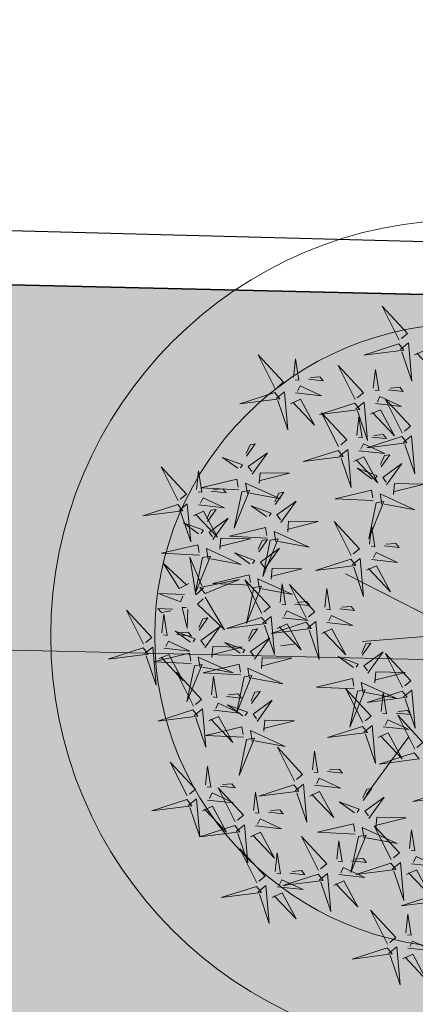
# Model space of a CAD drawing. Extents: x 6601440 to 6601733, y 5738487 to 5738717.
# Tile 94 of 129: x 6601544.988 to 6601545.559, y 5738633.514 to 5738634.933. Entities that reach past the tile are written whole.
import ezdxf

# ---------------------------------------------------------------- set-up
doc = ezdxf.new("R2010")
doc.units = 0
doc.linetypes.add('PRZER2-1', pattern=[3, 2, -1])
doc.linetypes.add('PRZER3-1', pattern=[4, 3, -1])
doc.layers.get('0').update_dxf_attribs({"linetype": 'CONTINUOUS'})
for name, color, linetype, lineweight, true_color in [('DOOR WINDOW 1 500', 7, 'CONTINUOUS', 5, 0x666666), ('GSLKOG', 7, 'CONTINUOUS', 35, 0x0a0909), ('GSSKOA', 7, 'PRZER3-1', 18, 0x0a0909), ('GSSKOD', 7, 'PRZER2-1', 18, 0x0a0909)]:
    doc.layers.add(name, color=color, linetype=linetype, lineweight=lineweight, true_color=true_color)
doc.layers.add('TREE Z 1 500', color=7, linetype='CONTINUOUS', lineweight=9, true_color=0xc1c79e, transparency=0.6)

msp = doc.modelspace()

# ---------------------------------------------------------------- hatches: boundary and pattern name
h = msp.add_hatch()
h.set_pattern_fill('GRASS', color=3, scale=0.02)
h.set_pattern_definition([(90, (0, 0), (-0.3592102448, 0.3592102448), [0.09525, -0.6231704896]), (45, (0, 0), (-0.359210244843, 0.359210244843), [0.09525, -0.41275]), (135, (0, 0), (-0.359210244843, -0.359210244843), [0.09525, -0.41275])])
h.paths.add_polyline_path([(6601567.04248, 5738620.37858), (6601569.35401, 5738620.37858), (6601569.35401, 5738632.14724), (6601539.27426, 5738632.08779), (6601539.13052, 5738634.69079), (6601549.55846, 5738634.44175), (6601552.09793, 5738633.19629), (6601567.39928, 5738633.0552), (6601570.61455, 5738637.66958), (6601571.61007, 5738632.19503), (6601571.45634, 5738595.37257), (6601568.21977, 5738602.01965), (6601566.86453, 5738606.05391)])

# ---------------------------------------------------------------- linework, layer by layer
at = {"color": 7, "linetype": 'PRZER3-1', "lineweight": 30, "elevation": 10.06}
msp.add_lwpolyline([(6601510.43099, 5738653.7127), (6601522.49994, 5738653.91001), (6601522.49002, 5738651.5425), (6601529.66651, 5738651.5425), (6601529.66651, 5738654.02683), (6601538.55011, 5738654.18645), (6601539.54007, 5738634.77356), (6601549.69265, 5738634.50447), (6601552.07964, 5738633.33731), (6601567.28346, 5738633.12408), (6601570.6548, 5738637.80075), (6601571.66308, 5738632.20458), (6601571.54575, 5738595.28982), (6601574.72819, 5738588.65305), (6601578.36042, 5738588.65305), (6601578.43231, 5738576.80623), (6601579.79306, 5738576.80976), (6601579.79306, 5738571.10128), (6601578.48092, 5738571.09182), (6601578.5841, 5738558.98185), (6601511.23283, 5738558.57583), (6601510.2684, 5738653.7127)], dxfattribs=at)
msp.add_lwpolyline([(6601567.04248, 5738620.37858), (6601569.35401, 5738620.37858), (6601569.35401, 5738632.14724), (6601539.27426, 5738632.08779), (6601539.13052, 5738634.69079), (6601549.55846, 5738634.44175), (6601552.09793, 5738633.19629), (6601567.39928, 5738633.0552), (6601570.61455, 5738637.66958), (6601571.61007, 5738632.19503), (6601571.45634, 5738595.37257), (6601568.21977, 5738602.01965), (6601566.86453, 5738606.05391), (6601567.04248, 5738620.37858)])
at = {"layer": 'DOOR WINDOW 1 500'}
for radius in [0.6, 0.45]:
    msp.add_circle((6601545.63324, 5738634.04512, 10.18), radius, dxfattribs=at)
at = {"layer": 'GSLKOG', "linetype": 'Continuous', "elevation": 10.18}
msp.add_lwpolyline([(6601529.54498, 5738656.03954), (6601536.38876, 5738656.20367), (6601536.69502, 5738634.74895), (6601549.56002, 5738634.44171), (6601551.94466, 5738633.2715), (6601567.28346, 5738633.12408), (6601567.4948, 5738603.50856), (6601572.89396, 5738592.42005)], dxfattribs=at)
at = {"layer": 'GSSKOA', "linetype": 'PRZER3-1', "lineweight": 18, "ltscale": 0.5}
msp.add_line((6601536.16263, 5738634.22214, 10.18), (6601549.43343, 5738633.92459, 10.18), dxfattribs=at)
at = {"layer": 'GSSKOD', "linetype": 'PRZER2-1', "lineweight": 18, "ltscale": 0.5}
msp.add_line((6601547.59854, 5738634.48856, 10.18), (6601545.16092, 5738634.54677, 10.18), dxfattribs=at)
msp.add_arc((6601545.00416, 5738636.67165, 10.18), 2.13065, 235.80422, 274.21931, dxfattribs=at)
at = {"layer": 'TREE Z 1 500'}
for p, q in [((6601545.63324, 5738634.04512, 10.18), (6601545.45832, 5738634.13477, 10.18)), ((6601545.62548, 5738634.04868, 10.18), (6601545.4829, 5738634.037, 10.18)), ((6601545.38744, 5738634.03379, 10.18), (6601545.36537, 5738634.03075, 10.18)), ((6601545.5493, 5738633.89938, 10.18), (6601545.48854, 5738633.81632, 10.18))]:
    msp.add_line(p, q, dxfattribs=at)
at = {"layer": 'TREE Z 1 500', "elevation": 10.18}
for points in [[(6601545.53606, 5738634.47137), (6601545.51154, 5738634.52022), (6601545.54798, 5738634.48095), (6601545.53904, 5738634.47377)], [(6601545.53547, 5738634.466), (6601545.48478, 5738634.44977), (6601545.54264, 5738634.45707), (6601545.53547, 5738634.466)], [(6601545.53727, 5738634.45766), (6601545.54919, 5738634.46723), (6601545.55403, 5738634.41236), (6601545.53966, 5738634.45468)], [(6601545.35715, 5738634.40115), (6601545.33263, 5738634.45), (6601545.36908, 5738634.41072), (6601545.36013, 5738634.40354)], [(6601545.55816, 5738634.44995), (6601545.57247, 5738634.45655), (6601545.59281, 5738634.41902), (6601545.56114, 5738634.45235)], [(6601545.38339, 5738634.41732), (6601545.38634, 5738634.44417), (6601545.39115, 5738634.41376), (6601545.38578, 5738634.41434)], [(6601545.47233, 5738634.38592), (6601545.4478, 5738634.43477), (6601545.48425, 5738634.39549), (6601545.47531, 5738634.38831)], [(6601545.40487, 5738634.41498), (6601545.42635, 5738634.41265), (6601545.42157, 5738634.4186), (6601545.40785, 5738634.41738)], [(6601545.49856, 5738634.40209), (6601545.50151, 5738634.42894), (6601545.50632, 5738634.39853), (6601545.50095, 5738634.39911)], [(6601545.3864, 5738634.39525), (6601545.42399, 5738634.39117), (6601545.39295, 5738634.40541), (6601545.38938, 5738634.39765)], [(6601545.35656, 5738634.39578), (6601545.30587, 5738634.37955), (6601545.36373, 5738634.38685), (6601545.35656, 5738634.39578)], [(6601545.35836, 5738634.38743), (6601545.37029, 5738634.397), (6601545.37513, 5738634.34214), (6601545.36075, 5738634.38446)], [(6601545.50157, 5738634.38003), (6601545.53916, 5738634.37594), (6601545.50812, 5738634.39018), (6601545.50455, 5738634.38242)], [(6601545.52004, 5738634.39976), (6601545.54152, 5738634.39742), (6601545.53674, 5738634.40338), (6601545.52302, 5738634.40215)], [(6601545.37926, 5738634.37973), (6601545.39357, 5738634.38632), (6601545.4139, 5738634.3488), (6601545.38224, 5738634.38212)], [(6601545.47174, 5738634.38055), (6601545.42104, 5738634.36432), (6601545.47891, 5738634.37162), (6601545.47174, 5738634.38055)], [(6601545.47354, 5738634.3722), (6601545.48546, 5738634.38178), (6601545.4903, 5738634.32691), (6601545.47593, 5738634.36923)], [(6601545.5404, 5738634.33777), (6601545.51588, 5738634.38662), (6601545.55232, 5738634.34734), (6601545.54338, 5738634.34016)], [(6601545.44854, 5738634.31786), (6601545.42402, 5738634.36671), (6601545.46046, 5738634.32744), (6601545.45152, 5738634.32026)], [(6601545.49443, 5738634.3645), (6601545.50874, 5738634.3711), (6601545.52907, 5738634.33357), (6601545.49741, 5738634.36689)], [(6601545.47478, 5738634.33403), (6601545.47773, 5738634.36088), (6601545.48254, 5738634.33047), (6601545.47717, 5738634.33106)], [(6601545.49626, 5738634.3317), (6601545.51774, 5738634.32937), (6601545.51296, 5738634.33532), (6601545.49924, 5738634.33409)], [(6601545.54161, 5738634.32405), (6601545.55353, 5738634.33363), (6601545.55837, 5738634.27876), (6601545.544, 5738634.32108)], [(6601545.31573, 5738634.30421), (6601545.32832, 5738634.32177), (6601545.32079, 5738634.32053), (6601545.31511, 5738634.30798)], [(6601545.47779, 5738634.31197), (6601545.51538, 5738634.30789), (6601545.48434, 5738634.32213), (6601545.48077, 5738634.31436)], [(6601545.53981, 5738634.3324), (6601545.48912, 5738634.31617), (6601545.54698, 5738634.32347), (6601545.53981, 5738634.3324)], [(6601545.32384, 5738634.27843), (6601545.34587, 5738634.30916), (6601545.31821, 5738634.28912), (6601545.32322, 5738634.2822)], [(6601545.44795, 5738634.31249), (6601545.39726, 5738634.29626), (6601545.45512, 5738634.30356), (6601545.44795, 5738634.31249)], [(6601545.44975, 5738634.30415), (6601545.46167, 5738634.31372), (6601545.46652, 5738634.25886), (6601545.45214, 5738634.30117)], [(6601545.50966, 5738634.28858), (6601545.52225, 5738634.30614), (6601545.51471, 5738634.3049), (6601545.50904, 5738634.29235)], [(6601545.30315, 5738634.28664), (6601545.28121, 5738634.3024), (6601545.31006, 5738634.29165), (6601545.30691, 5738634.28726)], [(6601545.47065, 5738634.29644), (6601545.48496, 5738634.30304), (6601545.50529, 5738634.26551), (6601545.47363, 5738634.29884)], [(6601545.51777, 5738634.26279), (6601545.5398, 5738634.29353), (6601545.51214, 5738634.27349), (6601545.51715, 5738634.26657)], [(6601545.21714, 5738634.23976), (6601545.19262, 5738634.28861), (6601545.22906, 5738634.24933), (6601545.22012, 5738634.24215)], [(6601545.24337, 5738634.25593), (6601545.24632, 5738634.28277), (6601545.25114, 5738634.25237), (6601545.24576, 5738634.25295)], [(6601545.33386, 5738634.26458), (6601545.33514, 5738634.28029), (6601545.37782, 5738634.27956), (6601545.33324, 5738634.26835)], [(6601545.49707, 5738634.27101), (6601545.47514, 5738634.28677), (6601545.50399, 5738634.27602), (6601545.50084, 5738634.27163)], [(6601545.30434, 5738634.25585), (6601545.24974, 5738634.25849), (6601545.30186, 5738634.27094), (6601545.30372, 5738634.25962)], [(6601545.31688, 5738634.25017), (6601545.3144, 5738634.26525), (6601545.36457, 5738634.24252), (6601545.32065, 5738634.25079)], [(6601545.52778, 5738634.24895), (6601545.52907, 5738634.26465), (6601545.57175, 5738634.26392), (6601545.52716, 5738634.25272)], [(6601545.26486, 5738634.25359), (6601545.28634, 5738634.25126), (6601545.28156, 5738634.25721), (6601545.26784, 5738634.25598)], [(6601545.30873, 5738634.2527), (6601545.29796, 5738634.20057), (6601545.32003, 5738634.25456), (6601545.30873, 5738634.2527)], [(6601545.35699, 5738634.23452), (6601545.36957, 5738634.25208), (6601545.36204, 5738634.25085), (6601545.35637, 5738634.23829)], [(6601545.49827, 5738634.24022), (6601545.44367, 5738634.24286), (6601545.49579, 5738634.25531), (6601545.49765, 5738634.24399)], [(6601545.51081, 5738634.23454), (6601545.50833, 5738634.24962), (6601545.55849, 5738634.22688), (6601545.51458, 5738634.23515)], [(6601545.21655, 5738634.23439), (6601545.16586, 5738634.21816), (6601545.22372, 5738634.22546), (6601545.21655, 5738634.23439)], [(6601545.21835, 5738634.22604), (6601545.23027, 5738634.23561), (6601545.23511, 5738634.18075), (6601545.22074, 5738634.22306)], [(6601545.24638, 5738634.23386), (6601545.28398, 5738634.22978), (6601545.25294, 5738634.24402), (6601545.24937, 5738634.23626)], [(6601545.3651, 5738634.20874), (6601545.38712, 5738634.23948), (6601545.35947, 5738634.21943), (6601545.36448, 5738634.21251)], [(6601545.50266, 5738634.23707), (6601545.49189, 5738634.18494), (6601545.51396, 5738634.23893), (6601545.50266, 5738634.23707)], [(6601545.23924, 5738634.21834), (6601545.25356, 5738634.22493), (6601545.27389, 5738634.1874), (6601545.24222, 5738634.22073)], [(6601545.25917, 5738634.20983), (6601545.27175, 5738634.22739), (6601545.26422, 5738634.22615), (6601545.25855, 5738634.2136)], [(6601545.3444, 5738634.21696), (6601545.32246, 5738634.23272), (6601545.35131, 5738634.22197), (6601545.34817, 5738634.21758)], [(6601545.24658, 5738634.19226), (6601545.22465, 5738634.20802), (6601545.25349, 5738634.19727), (6601545.25035, 5738634.19288)], [(6601545.26728, 5738634.18404), (6601545.2893, 5738634.21478), (6601545.26165, 5738634.19474), (6601545.26666, 5738634.18782)], [(6601545.37511, 5738634.19489), (6601545.3764, 5738634.2106), (6601545.41907, 5738634.20987), (6601545.37449, 5738634.19866)], [(6601545.46664, 5738634.16103), (6601545.44211, 5738634.20988), (6601545.47856, 5738634.17061), (6601545.46962, 5738634.16343)], [(6601545.3456, 5738634.18616), (6601545.291, 5738634.18881), (6601545.34311, 5738634.20125), (6601545.34498, 5738634.18994)], [(6601545.35814, 5738634.18048), (6601545.35566, 5738634.19557), (6601545.40582, 5738634.17283), (6601545.3619, 5738634.1811)], [(6601545.49287, 5738634.1772), (6601545.49582, 5738634.20405), (6601545.50063, 5738634.17364), (6601545.49526, 5738634.17422)], [(6601545.27729, 5738634.1702), (6601545.27858, 5738634.1859), (6601545.32125, 5738634.18517), (6601545.27667, 5738634.17397)], [(6601545.33321, 5738634.16646), (6601545.34579, 5738634.18403), (6601545.33826, 5738634.18279), (6601545.33258, 5738634.17023)], [(6601545.34998, 5738634.18301), (6601545.33921, 5738634.13088), (6601545.36128, 5738634.18487), (6601545.34998, 5738634.18301)], [(6601545.51435, 5738634.17487), (6601545.53583, 5738634.17253), (6601545.53105, 5738634.17849), (6601545.51733, 5738634.17726)], [(6601545.24778, 5738634.16147), (6601545.19318, 5738634.16411), (6601545.2453, 5738634.17656), (6601545.24716, 5738634.16524)], [(6601545.26032, 5738634.15579), (6601545.25784, 5738634.17087), (6601545.308, 5738634.14813), (6601545.26408, 5738634.1564)], [(6601545.32062, 5738634.1489), (6601545.29868, 5738634.16466), (6601545.32753, 5738634.15391), (6601545.32439, 5738634.14952)], [(6601545.34131, 5738634.14068), (6601545.36334, 5738634.17142), (6601545.33569, 5738634.15138), (6601545.34069, 5738634.14445)], [(6601545.49588, 5738634.15514), (6601545.53347, 5738634.15106), (6601545.50243, 5738634.1653), (6601545.49886, 5738634.15753)], [(6601545.23244, 5738634.12083), (6601545.21863, 5738634.11324), (6601545.19571, 5738634.14924), (6601545.22964, 5738634.11823)], [(6601545.25383, 5738634.11462), (6601545.24261, 5738634.10423), (6601545.23391, 5738634.15862), (6601545.25123, 5738634.11742)], [(6601545.25216, 5738634.15832), (6601545.24139, 5738634.10619), (6601545.26346, 5738634.16018), (6601545.25216, 5738634.15832)], [(6601545.46605, 5738634.15566), (6601545.41535, 5738634.13943), (6601545.47322, 5738634.14673), (6601545.46605, 5738634.15566)], [(6601545.46785, 5738634.14732), (6601545.47977, 5738634.15689), (6601545.48461, 5738634.10202), (6601545.47024, 5738634.14434)], [(6601545.35133, 5738634.12683), (6601545.35261, 5738634.14254), (6601545.39529, 5738634.14181), (6601545.35071, 5738634.13061)], [(6601545.48874, 5738634.13961), (6601545.50305, 5738634.14621), (6601545.52338, 5738634.10868), (6601545.49172, 5738634.14201)], [(6601545.25621, 5738634.10642), (6601545.30564, 5738634.12619), (6601545.24843, 5738634.11482), (6601545.25621, 5738634.10642)], [(6601545.32181, 5738634.11811), (6601545.26722, 5738634.12075), (6601545.31933, 5738634.13319), (6601545.32119, 5738634.12188)], [(6601545.33786, 5738634.07721), (6601545.31334, 5738634.12606), (6601545.34979, 5738634.08678), (6601545.34084, 5738634.0796)], [(6601545.33436, 5738634.11242), (6601545.33187, 5738634.12751), (6601545.38204, 5738634.10477), (6601545.33812, 5738634.11304)], [(6601545.22642, 5738634.10484), (6601545.18863, 5738634.10626), (6601545.2206, 5738634.09425), (6601545.22361, 5738634.10224)], [(6601545.3262, 5738634.11496), (6601545.31543, 5738634.06283), (6601545.3375, 5738634.11681), (6601545.3262, 5738634.11496)], [(6601545.3641, 5738634.09338), (6601545.36705, 5738634.12023), (6601545.37186, 5738634.08982), (6601545.36649, 5738634.0904)], [(6601545.40231, 5738634.07021), (6601545.37779, 5738634.11906), (6601545.41423, 5738634.07978), (6601545.40529, 5738634.0726)], [(6601545.42854, 5738634.08638), (6601545.43149, 5738634.11323), (6601545.4363, 5738634.08282), (6601545.43093, 5738634.0834)], [(6601545.256, 5738634.10102), (6601545.28391, 5738634.05402), (6601545.24479, 5738634.09063), (6601545.2532, 5738634.09843)], [(6601545.38558, 5738634.09105), (6601545.40706, 5738634.08871), (6601545.40228, 5738634.09467), (6601545.38856, 5738634.09344)], [(6601545.16728, 5738634.03325), (6601545.14276, 5738634.0821), (6601545.1792, 5738634.04282), (6601545.17026, 5738634.03564)], [(6601545.20938, 5738634.08386), (6601545.18779, 5738634.08467), (6601545.19298, 5738634.07907), (6601545.20658, 5738634.08126)], [(6601545.23098, 5738634.08304), (6601545.22993, 5738634.05605), (6601545.22299, 5738634.08605), (6601545.22838, 5738634.08584)], [(6601545.36711, 5738634.07132), (6601545.4047, 5738634.06723), (6601545.37366, 5738634.08147), (6601545.37009, 5738634.07371)], [(6601545.45002, 5738634.08405), (6601545.47151, 5738634.08171), (6601545.46673, 5738634.08767), (6601545.45301, 5738634.08644)], [(6601545.19351, 5738634.04942), (6601545.19646, 5738634.07627), (6601545.20127, 5738634.04586), (6601545.1959, 5738634.04644)], [(6601545.24743, 5738634.05352), (6601545.26001, 5738634.07108), (6601545.25248, 5738634.06984), (6601545.24681, 5738634.05729)], [(6601545.33727, 5738634.07184), (6601545.28658, 5738634.05561), (6601545.34445, 5738634.06291), (6601545.33727, 5738634.07184)], [(6601545.33907, 5738634.06349), (6601545.351, 5738634.07307), (6601545.35584, 5738634.0182), (6601545.34146, 5738634.06052)], [(6601545.40172, 5738634.06484), (6601545.35103, 5738634.04861), (6601545.40889, 5738634.05591), (6601545.40172, 5738634.06484)], [(6601545.40352, 5738634.05649), (6601545.41544, 5738634.06607), (6601545.42028, 5738634.0112), (6601545.40591, 5738634.05352)], [(6601545.43155, 5738634.06432), (6601545.46915, 5738634.06023), (6601545.4381, 5738634.07447), (6601545.43453, 5738634.06671)], [(6601545.23484, 5738634.03595), (6601545.21291, 5738634.05172), (6601545.24175, 5738634.04097), (6601545.23861, 5738634.03657)], [(6601545.21499, 5738634.04709), (6601545.23648, 5738634.04475), (6601545.23169, 5738634.05071), (6601545.21797, 5738634.04948)], [(6601545.25554, 5738634.02774), (6601545.27756, 5738634.05848), (6601545.24991, 5738634.03843), (6601545.25492, 5738634.03151)], [(6601545.31904, 5738634.03759), (6601545.33163, 5738634.05515), (6601545.3241, 5738634.05391), (6601545.31842, 5738634.04136)], [(6601545.35997, 5738634.05579), (6601545.37428, 5738634.06239), (6601545.39461, 5738634.02486), (6601545.36295, 5738634.05818)], [(6601545.42441, 5738634.04879), (6601545.43872, 5738634.05539), (6601545.45906, 5738634.01786), (6601545.42739, 5738634.05118)], [(6601545.19652, 5738634.02736), (6601545.23412, 5738634.02327), (6601545.20307, 5738634.03751), (6601545.1995, 5738634.02975)], [(6601545.30646, 5738634.02002), (6601545.28452, 5738634.03578), (6601545.31337, 5738634.02503), (6601545.31022, 5738634.02064)], [(6601545.32715, 5738634.01181), (6601545.34918, 5738634.04254), (6601545.32153, 5738634.0225), (6601545.32653, 5738634.01558)], [(6601545.16669, 5738634.02788), (6601545.11599, 5738634.01165), (6601545.17386, 5738634.01895), (6601545.16669, 5738634.02788)], [(6601545.16849, 5738634.01954), (6601545.18041, 5738634.02911), (6601545.18525, 5738633.97424), (6601545.17088, 5738634.01656)], [(6601545.26555, 5738634.01389), (6601545.26684, 5738634.0296), (6601545.30951, 5738634.02887), (6601545.26493, 5738634.01766)], [(6601545.48255, 5738634.01711), (6601545.49514, 5738634.03467), (6601545.4876, 5738634.03344), (6601545.48193, 5738634.02088)], [(6601545.49066, 5738633.99133), (6601545.51269, 5738634.02207), (6601545.48503, 5738634.00202), (6601545.49004, 5738633.9951)], [(6601545.23604, 5738634.00516), (6601545.18144, 5738634.0078), (6601545.23356, 5738634.02025), (6601545.23542, 5738634.00893)], [(6601545.18938, 5738634.01183), (6601545.20369, 5738634.01843), (6601545.22402, 5738633.9809), (6601545.19236, 5738634.01423)], [(6601545.24858, 5738633.99948), (6601545.2461, 5738634.01456), (6601545.29626, 5738633.99183), (6601545.25234, 5738634.0001)], [(6601545.33717, 5738633.99796), (6601545.33845, 5738634.01367), (6601545.38113, 5738634.01294), (6601545.33655, 5738634.00173)], [(6601545.46996, 5738633.99955), (6601545.44803, 5738634.01531), (6601545.47688, 5738634.00456), (6601545.47373, 5738634.00017)], [(6601545.54085, 5738633.97094), (6601545.51633, 5738634.01979), (6601545.55278, 5738633.98051), (6601545.54383, 5738633.97333)], [(6601545.23899, 5738633.94395), (6601545.21446, 5738633.99281), (6601545.25091, 5738633.95353), (6601545.24197, 5738633.94635)], [(6601545.24042, 5738634.00201), (6601545.22965, 5738633.94988), (6601545.25172, 5738634.00387), (6601545.24042, 5738634.00201)], [(6601545.30765, 5738633.98923), (6601545.25306, 5738633.99187), (6601545.30517, 5738634.00432), (6601545.30703, 5738633.993)], [(6601545.32019, 5738633.98355), (6601545.31771, 5738633.99863), (6601545.36788, 5738633.9759), (6601545.32396, 5738633.98417)], [(6601545.50067, 5738633.97748), (6601545.50196, 5738633.99319), (6601545.54464, 5738633.99246), (6601545.50005, 5738633.98125)], [(6601545.26522, 5738633.96012), (6601545.26817, 5738633.98697), (6601545.27298, 5738633.95656), (6601545.26761, 5738633.95715)], [(6601545.31204, 5738633.98608), (6601545.30127, 5738633.93395), (6601545.32334, 5738633.98794), (6601545.31204, 5738633.98608)], [(6601545.47116, 5738633.96875), (6601545.41656, 5738633.9714), (6601545.46868, 5738633.98384), (6601545.47054, 5738633.97253)], [(6601545.32274, 5738633.94753), (6601545.33532, 5738633.96509), (6601545.32779, 5738633.96385), (6601545.32212, 5738633.9513)], [(6601545.48364, 5738633.92009), (6601545.45912, 5738633.96895), (6601545.49556, 5738633.92967), (6601545.48662, 5738633.92249)], [(6601545.47555, 5738633.9656), (6601545.46477, 5738633.91347), (6601545.48685, 5738633.96746), (6601545.47555, 5738633.9656)], [(6601545.4837, 5738633.96307), (6601545.48122, 5738633.97816), (6601545.53138, 5738633.95542), (6601545.48747, 5738633.96369)], [(6601545.54026, 5738633.96557), (6601545.48957, 5738633.94934), (6601545.54743, 5738633.95664), (6601545.54026, 5738633.96557)], [(6601545.54206, 5738633.95722), (6601545.55399, 5738633.96679), (6601545.55883, 5738633.91193), (6601545.54445, 5738633.95424)], [(6601545.2867, 5738633.95779), (6601545.30818, 5738633.95546), (6601545.3034, 5738633.96141), (6601545.28968, 5738633.96018)], [(6601545.33084, 5738633.92175), (6601545.35287, 5738633.95248), (6601545.32522, 5738633.93244), (6601545.33022, 5738633.92552)], [(6601545.50987, 5738633.93626), (6601545.51282, 5738633.96311), (6601545.51763, 5738633.9327), (6601545.51226, 5738633.93329)], [(6601545.2384, 5738633.93858), (6601545.1877, 5738633.92236), (6601545.24557, 5738633.92965), (6601545.2384, 5738633.93858)], [(6601545.2402, 5738633.93024), (6601545.25212, 5738633.93981), (6601545.25696, 5738633.88495), (6601545.24259, 5738633.92726)], [(6601545.26823, 5738633.93806), (6601545.30582, 5738633.93398), (6601545.27478, 5738633.94822), (6601545.27121, 5738633.94045)], [(6601545.31015, 5738633.92996), (6601545.28821, 5738633.94572), (6601545.31706, 5738633.93498), (6601545.31392, 5738633.93058)], [(6601545.53135, 5738633.93393), (6601545.55284, 5738633.9316), (6601545.54806, 5738633.93755), (6601545.53433, 5738633.93632)], [(6601545.26109, 5738633.92253), (6601545.2754, 5738633.92913), (6601545.29573, 5738633.8916), (6601545.26407, 5738633.92493)], [(6601545.34086, 5738633.9079), (6601545.34214, 5738633.92361), (6601545.38482, 5738633.92288), (6601545.34024, 5738633.91167)], [(6601545.51288, 5738633.9142), (6601545.55048, 5738633.91012), (6601545.51943, 5738633.92436), (6601545.51586, 5738633.91659)], [(6601545.55827, 5738633.8821), (6601545.53374, 5738633.93095), (6601545.57019, 5738633.89167), (6601545.56125, 5738633.8845)], [(6601545.31134, 5738633.89917), (6601545.25675, 5738633.90181), (6601545.30886, 5738633.91426), (6601545.31072, 5738633.90294)], [(6601545.32389, 5738633.89349), (6601545.3214, 5738633.90857), (6601545.37157, 5738633.88584), (6601545.32765, 5738633.89411)], [(6601545.48305, 5738633.91473), (6601545.43235, 5738633.8985), (6601545.49022, 5738633.9058), (6601545.48305, 5738633.91473)], [(6601545.48485, 5738633.90638), (6601545.49677, 5738633.91595), (6601545.50161, 5738633.86109), (6601545.48724, 5738633.9034)], [(6601545.31573, 5738633.89602), (6601545.30496, 5738633.84389), (6601545.32703, 5738633.89788), (6601545.31573, 5738633.89602)], [(6601545.50574, 5738633.89868), (6601545.52005, 5738633.90527), (6601545.54038, 5738633.86774), (6601545.50872, 5738633.90107)], [(6601545.3847, 5738633.83575), (6601545.36018, 5738633.8846), (6601545.39662, 5738633.84532), (6601545.38768, 5738633.83814)], [(6601545.41093, 5738633.85192), (6601545.41388, 5738633.87877), (6601545.41869, 5738633.84836), (6601545.41332, 5738633.84894)], [(6601545.55768, 5738633.87673), (6601545.50698, 5738633.8605), (6601545.56485, 5738633.8678), (6601545.55768, 5738633.87673)], [(6601545.2302, 5738633.8145), (6601545.20567, 5738633.86335), (6601545.24212, 5738633.82407), (6601545.23318, 5738633.81689)], [(6601545.25643, 5738633.83066), (6601545.25938, 5738633.85751), (6601545.26419, 5738633.8271), (6601545.25882, 5738633.82769)], [(6601545.43241, 5738633.84959), (6601545.4539, 5738633.84725), (6601545.44912, 5738633.8532), (6601545.43539, 5738633.85198)], [(6601545.41394, 5738633.82986), (6601545.45154, 5738633.82577), (6601545.42049, 5738633.84001), (6601545.41692, 5738633.83225)], [(6601545.29945, 5738633.77709), (6601545.27493, 5738633.82594), (6601545.31137, 5738633.78666), (6601545.30243, 5738633.77948)], [(6601545.27791, 5738633.82833), (6601545.29939, 5738633.826), (6601545.29461, 5738633.83195), (6601545.28089, 5738633.83072)], [(6601545.38411, 5738633.83038), (6601545.33342, 5738633.81415), (6601545.39128, 5738633.82145), (6601545.38411, 5738633.83038)], [(6601545.38591, 5738633.82203), (6601545.39783, 5738633.83161), (6601545.40267, 5738633.77674), (6601545.3883, 5738633.81906)], [(6601545.484, 5738633.80775), (6601545.49659, 5738633.82531), (6601545.48905, 5738633.82407), (6601545.48338, 5738633.81152)], [(6601545.60607, 5738633.82257), (6601545.55538, 5738633.80634), (6601545.61324, 5738633.81364), (6601545.60607, 5738633.82257)], [(6601545.22961, 5738633.80913), (6601545.17891, 5738633.7929), (6601545.23678, 5738633.8002), (6601545.22961, 5738633.80913)], [(6601545.23141, 5738633.80078), (6601545.24333, 5738633.81035), (6601545.24817, 5738633.75549), (6601545.2338, 5738633.7978)], [(6601545.25944, 5738633.8086), (6601545.29703, 5738633.80452), (6601545.26599, 5738633.81876), (6601545.26242, 5738633.811)], [(6601545.32569, 5738633.79326), (6601545.32864, 5738633.8201), (6601545.33345, 5738633.7897), (6601545.32808, 5738633.79028)], [(6601545.4068, 5738633.81433), (6601545.42111, 5738633.82093), (6601545.44145, 5738633.7834), (6601545.40978, 5738633.81672)], [(6601545.49211, 5738633.78197), (6601545.51414, 5738633.8127), (6601545.48648, 5738633.79266), (6601545.49149, 5738633.78574)], [(6601545.2523, 5738633.79308), (6601545.26661, 5738633.79967), (6601545.28694, 5738633.76214), (6601545.25528, 5738633.79547)], [(6601545.34717, 5738633.79092), (6601545.36865, 5738633.78859), (6601545.36387, 5738633.79454), (6601545.35015, 5738633.79332)], [(6601545.47141, 5738633.79018), (6601545.44948, 5738633.80594), (6601545.47833, 5738633.7952), (6601545.47518, 5738633.7908)], [(6601545.3287, 5738633.77119), (6601545.36629, 5738633.76711), (6601545.33525, 5738633.78135), (6601545.33168, 5738633.77359)], [(6601545.50213, 5738633.76812), (6601545.50341, 5738633.78383), (6601545.54609, 5738633.7831), (6601545.5015, 5738633.77189)], [(6601545.29886, 5738633.77172), (6601545.24817, 5738633.75549), (6601545.30603, 5738633.76279), (6601545.29886, 5738633.77172)], [(6601545.30066, 5738633.76337), (6601545.31258, 5738633.77294), (6601545.31742, 5738633.71808), (6601545.30305, 5738633.76039)], [(6601545.47261, 5738633.75939), (6601545.41801, 5738633.76203), (6601545.47013, 5738633.77448), (6601545.47199, 5738633.76316)], [(6601545.48515, 5738633.75371), (6601545.48267, 5738633.76879), (6601545.53284, 5738633.74606), (6601545.48892, 5738633.75433)], [(6601545.52445, 5738633.72276), (6601545.49993, 5738633.77161), (6601545.53638, 5738633.73233), (6601545.52743, 5738633.72515)], [(6601545.55069, 5738633.73893), (6601545.55364, 5738633.76578), (6601545.55845, 5738633.73537), (6601545.55308, 5738633.73595)], [(6601545.32155, 5738633.75567), (6601545.33587, 5738633.76226), (6601545.3562, 5738633.72473), (6601545.32454, 5738633.75806)], [(6601545.41946, 5738633.70699), (6601545.39494, 5738633.75585), (6601545.43139, 5738633.71657), (6601545.42244, 5738633.70939)], [(6601545.477, 5738633.75624), (6601545.46623, 5738633.70411), (6601545.4883, 5738633.7581), (6601545.477, 5738633.75624)], [(6601545.33059, 5738633.68948), (6601545.30606, 5738633.73833), (6601545.34251, 5738633.69905), (6601545.33357, 5738633.69187)], [(6601545.4457, 5738633.72316), (6601545.44865, 5738633.75001), (6601545.45346, 5738633.7196), (6601545.44809, 5738633.72019)], [(6601545.35682, 5738633.70565), (6601545.35977, 5738633.7325), (6601545.36458, 5738633.70209), (6601545.35921, 5738633.70267)], [(6601545.46718, 5738633.72083), (6601545.48866, 5738633.7185), (6601545.48388, 5738633.72445), (6601545.47016, 5738633.72322)], [(6601545.5537, 5738633.71687), (6601545.59129, 5738633.71278), (6601545.56025, 5738633.72702), (6601545.55668, 5738633.71926)], [(6601545.44871, 5738633.7011), (6601545.4863, 5738633.69702), (6601545.45526, 5738633.71126), (6601545.45169, 5738633.70349)], [(6601545.52386, 5738633.71739), (6601545.47317, 5738633.70116), (6601545.53103, 5738633.70846), (6601545.52386, 5738633.71739)], [(6601545.52566, 5738633.70904), (6601545.53759, 5738633.71862), (6601545.54243, 5738633.66375), (6601545.52805, 5738633.70607)], [(6601545.41887, 5738633.70162), (6601545.36818, 5738633.6854), (6601545.42605, 5738633.69269), (6601545.41887, 5738633.70162)], [(6601545.3783, 5738633.70331), (6601545.39978, 5738633.70098), (6601545.395, 5738633.70693), (6601545.38128, 5738633.70571)], [(6601545.42067, 5738633.69328), (6601545.4326, 5738633.70285), (6601545.43744, 5738633.64799), (6601545.42306, 5738633.6903)], [(6601545.54656, 5738633.70134), (6601545.56087, 5738633.70794), (6601545.5812, 5738633.67041), (6601545.54954, 5738633.70373)], [(6601545.33, 5738633.68411), (6601545.2793, 5738633.66788), (6601545.33717, 5738633.67518), (6601545.33, 5738633.68411)], [(6601545.3318, 5738633.67576), (6601545.34372, 5738633.68534), (6601545.34856, 5738633.63047), (6601545.33419, 5738633.67279)], [(6601545.35983, 5738633.68359), (6601545.39742, 5738633.6795), (6601545.36638, 5738633.69374), (6601545.36281, 5738633.68598)], [(6601545.44157, 5738633.68557), (6601545.45588, 5738633.69217), (6601545.47621, 5738633.65464), (6601545.44455, 5738633.68797)], [(6601545.35269, 5738633.66806), (6601545.367, 5738633.67466), (6601545.38733, 5738633.63713), (6601545.35567, 5738633.67045)], [(6601545.58955, 5738633.67222), (6601545.53886, 5738633.65599), (6601545.59672, 5738633.66329), (6601545.58955, 5738633.67222)], [(6601545.51923, 5738633.60106), (6601545.49471, 5738633.64992), (6601545.53116, 5738633.61064), (6601545.52221, 5738633.60346)], [(6601545.54547, 5738633.61723), (6601545.54842, 5738633.64408), (6601545.55323, 5738633.61367), (6601545.54786, 5738633.61426)], [(6601545.51864, 5738633.59569), (6601545.46795, 5738633.57947), (6601545.52582, 5738633.58676), (6601545.51864, 5738633.59569)], [(6601545.52044, 5738633.58735), (6601545.53237, 5738633.59692), (6601545.53721, 5738633.54206), (6601545.52283, 5738633.58437)], [(6601545.54848, 5738633.59517), (6601545.58607, 5738633.59109), (6601545.55503, 5738633.60533), (6601545.55146, 5738633.59756)], [(6601545.54134, 5738633.57964), (6601545.55565, 5738633.58624), (6601545.57598, 5738633.54871), (6601545.54432, 5738633.58204)]]:
    msp.add_lwpolyline(points, dxfattribs=at)

doc.saveas('drawing.dxf')
